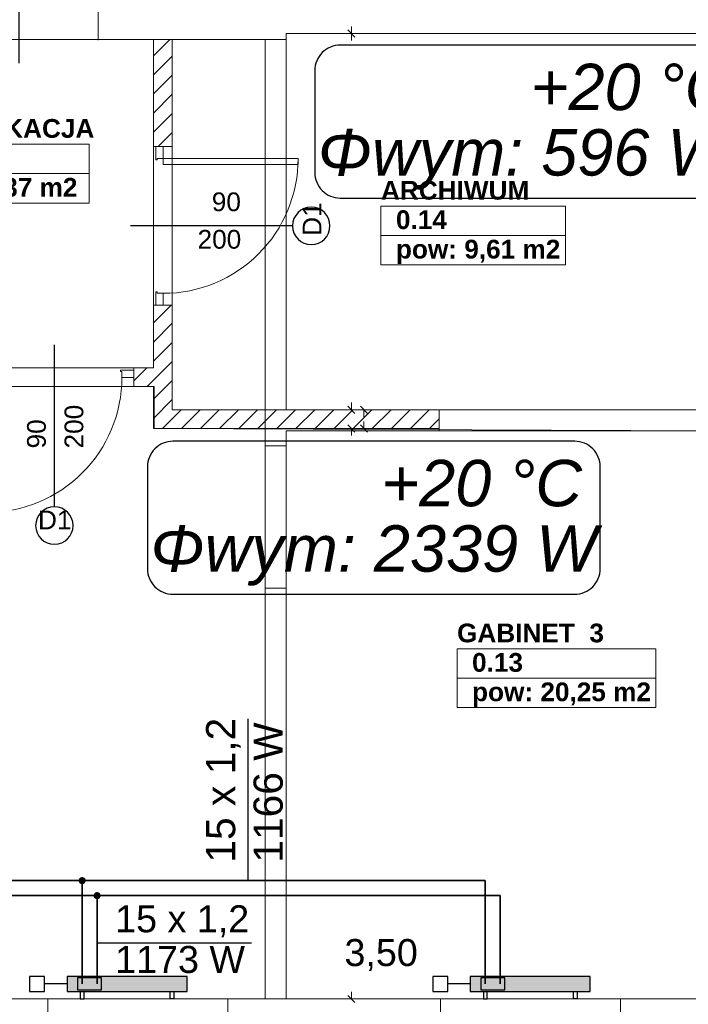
# Model space of a CAD drawing. Header units: millimetres. Extents: x 204754 to 495640, y -178579 to -98814.
# Tile 27 of 179: x 228279 to 232740, y -138755 to -132187. Entities that reach past the tile are written whole.
import ezdxf
from ezdxf.enums import TextEntityAlignment as Align
from ezdxf.lldxf.tags import DXFTag

# ---------------------------------------------------------------- set-up
doc = ezdxf.new("R2010")
doc.units = ezdxf.units.MM
doc.header["$MEASUREMENT"] = 0
doc.layers.get('0').update_dxf_attribs({"color": 252, "lineweight": 5})
for name, color, linetype in [('IS_Armatura_podłączeniowa_grz._dolnozas.', 7, 'SOLID'), ('IS_Armatura_Therm', 7, 'SOLID'), ('IS_Grzejniki_Plan_rzut', 7, 'SOLID'), ('IS_Opisy_działek_Therm', 7, 'SOLID'), ('IS_Text_Konstrukcji', 7, 'Continuous')]:
    doc.layers.add(name, color=color, linetype=linetype)
for name, color, linetype, lineweight in [('IS_Powrót', 5, 'DASH', 35), ('IS_Text_Armatury_Therm', 7, 'Continuous', 35), ('IS_Zasilanie', 1, 'SOLID', 35), ('Nowe_! NAZWY POM', 252, 'Continuous', 5), ('Nowe_! NAZWY POM_Nr_pióra__19', 252, 'Continuous', 5), ('Nowe_220-A Ściany', 252, 'Continuous', 5), ('Nowe_220-A Ściany_Nr_pióra__93', 252, 'Continuous', 5), ('Nowe_Drzwi ARCHICAD_Nr_pióra__168', 252, 'Continuous', 5), ('Nowe_Metryczki pomieszczeń ARCHICADa_Nr_pióra__13', 252, 'Continuous', 5), ('Nowe_Nowe_220(1)-A Ściany zewnętrzne_Nr_pióra__57', 252, 'Continuous', 5), ('Nowe_Znaczniki drzwi ARCHICADa', 252, 'Continuous', 5), ('Nowe_Znaczniki drzwi ARCHICADa_Nr_pióra__111', 252, 'Continuous', 5), ('Nowe_Znaczniki drzwi ARCHICADa_Nr_pióra__141', 252, 'Continuous', 5)]:
    doc.layers.add(name, color=color, linetype=linetype, lineweight=lineweight)
doc.styles.add('GENERATED_STYLE_1', font='arial.ttf')
doc.styles.add('GENERATED_STYLE_2', font='arialbd.ttf')
tags = doc.linetypes.add('DASH', pattern=[15, 10, -5]).pattern_tags.tags
tags[6:7] = [DXFTag(74, 4), DXFTag(75, 0), DXFTag(340, '0'), DXFTag(46, 0.0), DXFTag(50, 0.0), DXFTag(44, 0.0), DXFTag(45, 0.0)]
tags[4:5] = [DXFTag(74, 4), DXFTag(75, 0), DXFTag(340, '0'), DXFTag(46, 0.0), DXFTag(50, 0.0), DXFTag(44, 0.0), DXFTag(45, 0.0)]
tags = doc.linetypes.add('SOLID', pattern=[10, 10, 0]).pattern_tags.tags
tags[6:7] = [DXFTag(74, 4), DXFTag(75, 0), DXFTag(340, '0'), DXFTag(46, 0.0), DXFTag(50, 0.0), DXFTag(44, 0.0), DXFTag(45, 0.0)]
tags[4:5] = [DXFTag(74, 4), DXFTag(75, 0), DXFTag(340, '0'), DXFTag(46, 0.0), DXFTag(50, 0.0), DXFTag(44, 0.0), DXFTag(45, 0.0)]

# ---------------------------------------------------------------- blocks, each defined once
blk = doc.blocks.new('KOMUNIKACJA_0.11_4', base_point=(228105.2, -133116.1))
at = {"layer": 'Nowe_Metryczki pomieszczeń ARCHICADa_Nr_pióra__13', "color": 7, "linetype": 'Continuous', "lineweight": 13}
for p, q in [((227468.1, -133017.9), (227468.1, -133410.8)), ((227468.1, -133017.9), (228742.3, -133017.9)), ((228742.3, -133017.9), (228742.3, -133410.8)), ((227468.1, -133214.4), (228742.3, -133214.4)), ((227468.1, -133410.8), (228742.3, -133410.8))]:
    blk.add_line(p, q, dxfattribs=at)
at = {"layer": 'Nowe_Metryczki pomieszczeń ARCHICADa_Nr_pióra__13', "color": 7, "lineweight": 13, "style": 'GENERATED_STYLE_2'}
for tag, p in [('ROOM_NAME', (227468.1, -132850.1)), ('ROOM_NUMBER', (227568.1, -133046.5)), ('ROOM_CALC_AREA', (227568.1, -133242.9))]:
    blk.add_attdef(tag, text='', height=125, dxfattribs=at).set_placement(p, align=Align.TOP_LEFT)
blk = doc.blocks.new('ARCHIWUM_0.14_6', base_point=(231304.9, -133528.6))
at = {"layer": 'Nowe_Metryczki pomieszczeń ARCHICADa_Nr_pióra__13', "color": 7, "linetype": 'Continuous', "lineweight": 13}
for p, q in [((230689.4, -133430.4), (230689.4, -133823.3)), ((230689.4, -133430.4), (231920.5, -133430.4)), ((231920.5, -133430.4), (231920.5, -133823.3)), ((230689.4, -133626.9), (231920.5, -133626.9)), ((230689.4, -133823.3), (231920.5, -133823.3))]:
    blk.add_line(p, q, dxfattribs=at)
at = {"layer": 'Nowe_Metryczki pomieszczeń ARCHICADa_Nr_pióra__13', "color": 7, "lineweight": 13, "style": 'GENERATED_STYLE_2'}
for tag, p in [('ROOM_NAME', (230689.4, -133262.6)), ('ROOM_NUMBER', (230789.4, -133459)), ('ROOM_CALC_AREA', (230789.4, -133655.4))]:
    blk.add_attdef(tag, text='', height=125, dxfattribs=at).set_placement(p, align=Align.TOP_LEFT)
blk = doc.blocks.new('GABINET  3_0.13_11', base_point=(231860, -136481.7))
at = {"layer": 'Nowe_Metryczki pomieszczeń ARCHICADa_Nr_pióra__13', "color": 7, "linetype": 'Continuous', "lineweight": 13}
for p, q in [((231197, -136383.5), (231197, -136776.3)), ((231197, -136383.5), (232523, -136383.5)), ((232523, -136383.5), (232523, -136776.3)), ((231197, -136579.9), (232523, -136579.9)), ((231197, -136776.3), (232523, -136776.3))]:
    blk.add_line(p, q, dxfattribs=at)
at = {"layer": 'Nowe_Metryczki pomieszczeń ARCHICADa_Nr_pióra__13', "color": 7, "lineweight": 13, "style": 'GENERATED_STYLE_2'}
for tag, p in [('ROOM_NAME', (231197, -136215.6)), ('ROOM_NUMBER', (231297, -136412)), ('ROOM_CALC_AREA', (231297, -136608.5))]:
    blk.add_attdef(tag, text='', height=125, dxfattribs=at).set_placement(p, align=Align.TOP_LEFT)
blk = doc.blocks.new('D Marker 11_19')
at = {"layer": 'Nowe_Znaczniki drzwi ARCHICADa_Nr_pióra__111', "color": 7, "linetype": 'Continuous', "lineweight": 25}
blk.add_line((0, 802.4), (0, -278.6), dxfattribs=at)
at = {"layer": 'Nowe_Znaczniki drzwi ARCHICADa_Nr_pióra__141', "color": 7, "linetype": 'Continuous', "lineweight": 25}
for start, end in [(0, 180), (180, 0)]:
    blk.add_arc((0, 927.4), 125, start, end, dxfattribs=at)
at = {"layer": 'Nowe_Znaczniki drzwi ARCHICADa_Nr_pióra__141', "color": 7, "lineweight": 25, "style": 'GENERATED_STYLE_1'}
for tag, rotation, p in [('AC_MarkerText_4', 90, (-19.6, 304.8)), ('AC_WIDO_B_SIZE', 90, (230.4, 209.9)), ('AC_MarkerText_1', 180, (109.1, 1075.6))]:
    blk.add_attdef(tag, text='', height=125, rotation=rotation, dxfattribs=at).set_placement(p, align=Align.BOTTOM_LEFT)
blk = doc.blocks.new('D Marker 11_21')
at = {"layer": 'Nowe_Znaczniki drzwi ARCHICADa_Nr_pióra__111', "color": 7, "linetype": 'Continuous', "lineweight": 25}
blk.add_line((0, -1282.4), (0, 153.6), dxfattribs=at)
at = {"layer": 'Nowe_Znaczniki drzwi ARCHICADa_Nr_pióra__141', "color": 7, "linetype": 'Continuous', "lineweight": 25}
for start, end in [(0, 180), (180, 0)]:
    blk.add_arc((0, -1407.4), 125, start, end, dxfattribs=at)
at = {"layer": 'Nowe_Znaczniki drzwi ARCHICADa_Nr_pióra__141', "color": 7, "lineweight": 25, "style": 'GENERATED_STYLE_1'}
for tag, rotation, p in [('AC_WIDO_B_SIZE', 270, (-230.4, -608.3)), ('AC_MarkerText_4', 270, (19.6, -703.2)), ('AC_MarkerText_1', 180, (109.1, -1259.2))]:
    blk.add_attdef(tag, text='', height=125, rotation=rotation, dxfattribs=at).set_placement(p, align=Align.BOTTOM_LEFT)
blk = doc.blocks.new('podkład 20251118')
at = {"color": 252, "linetype": 'Continuous', "lineweight": 5}
for p, q in [((230515.6, -132303.3), (230468.1, -132255.8)), ((230468.1, -132255.8), (230515.6, -132303.3)), ((230491.9, -132279.5), (230491.9, -132232)), ((230491.9, -132279.5), (230491.9, -132327)), ((230468.1, -134765.8), (230515.6, -134813.3)), ((230491.9, -134789.5), (230491.9, -134742)), ((230599.3, -134813.3), (230551.8, -134765.8)), ((230575.6, -134789.5), (230575.6, -134837)), ((230515.6, -134938.3), (230468.1, -134890.8)), ((230551.8, -134890.8), (230599.3, -134938.3)), ((230575.6, -134914.5), (230575.6, -134867)), ((230491.9, -134914.5), (230491.9, -134962)), ((230468.1, -138695.8), (230515.6, -138743.3)), ((230491.9, -138719.5), (230491.9, -138672))]:
    blk.add_line(p, q, dxfattribs=at)
at = {"layer": 'Nowe_! NAZWY POM_Nr_pióra__19', "color": 252, "linetype": 'Continuous', "lineweight": 5}
for p, q in [((229172, -132319.5), (225387.4, -132319.5)), ((229172, -134509.5), (229172, -132319.5)), ((230057, -132319.5), (229297, -132319.5)), ((229297, -132319.5), (229297, -134789.5)), ((231434, -132279.5), (230057, -132280)), ((230057, -132280), (230057, -132319.5)), ((233137, -132279.5), (231434, -132279.5)), ((227045.3, -134509.5), (229172, -134509.5)), ((229175.9, -134634.5), (227901.2, -134634.5)), ((229175.9, -134914.5), (229175.9, -134634.5)), ((229297, -134789.5), (233137, -134789.5)), ((233137, -134930.1), (229175.9, -134914.5)), ((227901.2, -138719.5), (233137, -138719.5))]:
    blk.add_line(p, q, dxfattribs=at)
at = {"layer": 'Nowe_220-A Ściany', "color": 252, "linetype": 'Continuous', "lineweight": 5}
for p, q in [((229172, -132428.3), (229280.7, -132319.5)), ((229172, -132555.6), (229297, -132430.6)), ((229172, -132682.8), (229297, -132557.8)), ((229172, -132810.1), (229297, -132685.1)), ((229172, -132937.4), (229297, -132812.4)), ((229203.9, -133032.7), (229297, -132939.7)), ((229172, -134210.2), (229289.4, -134092.7)), ((229172, -134337.5), (229297, -134212.5)), ((229172, -134464.8), (229297, -134339.8)), ((229172, -134592), (229297, -134467)), ((229040.9, -134595.8), (229127.2, -134509.5)), ((229129.5, -134634.5), (229172, -134592)), ((229172, -134719.3), (229297, -134594.3)), ((229172, -134846.6), (229297, -134721.6)), ((229231.3, -134914.5), (229356.3, -134789.5)), ((229358.6, -134914.5), (229483.6, -134789.5)), ((229485.9, -134914.5), (229610.9, -134789.5)), ((229613.2, -134914.5), (229738.2, -134789.5)), ((229740.4, -134914.5), (229865.4, -134789.5)), ((229867.7, -134914.5), (229992.7, -134789.5)), ((229995, -134914.5), (230120, -134789.5)), ((230122.3, -134914.5), (230247.3, -134789.5)), ((230249.6, -134914.5), (230374.6, -134789.5)), ((230376.8, -134914.5), (230501.8, -134789.5)), ((230504.1, -134914.5), (230629.1, -134789.5)), ((230631.4, -134914.5), (230756.4, -134789.5)), ((230758.7, -134914.5), (230883.7, -134789.5)), ((230885.9, -134914.5), (231010.9, -134789.5)), ((231013.2, -134914.5), (231077, -134850.8))]:
    blk.add_line(p, q, dxfattribs=at)
at = {"layer": 'Nowe_220-A Ściany_Nr_pióra__93', "color": 252, "linetype": 'Continuous', "lineweight": 5}
for p, q in [((228803.9, -131954.1), (228803.9, -132324.1)), ((229172, -132319.5), (229172, -133032.7)), ((229297, -132319.5), (229172, -132319.5)), ((229297, -133032.7), (229297, -132319.5)), ((229187, -133032.7), (229172, -133032.7)), ((229237, -133032.7), (229187, -133032.7)), ((229297, -133032.7), (229237, -133032.7)), ((229187, -134092.7), (229172, -134092.7)), ((229172, -134092.7), (229172, -134509.5)), ((229237, -134092.7), (229187, -134092.7)), ((229297, -134092.7), (229237, -134092.7)), ((229297, -134789.5), (229297, -134092.7)), ((229040.9, -134524.5), (229040.9, -134509.5)), ((229172, -134509.5), (229040.9, -134509.5)), ((229040.9, -134574.5), (229040.9, -134524.5)), ((229040.9, -134634.5), (229040.9, -134574.5)), ((229040.9, -134634.5), (229172, -134634.5)), ((229172, -134634.5), (229172, -134914.5)), ((231077, -134789.5), (229297, -134789.5)), ((231077, -134914.5), (231077, -134789.5)), ((229172, -134914.5), (231077, -134914.5))]:
    blk.add_line(p, q, dxfattribs=at)
at = {"layer": 'Nowe_Drzwi ARCHICAD_Nr_pióra__168', "color": 252, "linetype": 'Continuous', "lineweight": 5}
for p, q in [((229187, -133112.7), (229187, -133032.7)), ((229187, -133032.7), (229237, -133032.7)), ((229237, -133032.7), (229187, -133032.7)), ((229237, -133032.7), (229237, -133112.7)), ((229187, -133122.7), (229187, -133112.7)), ((229197, -133122.7), (229187, -133122.7)), ((229237, -133112.7), (229197, -133112.7)), ((229197, -133112.7), (229197, -133122.7)), ((229237, -133152.7), (229237, -133112.7)), ((229237, -133112.7), (230137, -133112.7)), ((230137, -133112.7), (230137, -133152.7)), ((230137, -133152.7), (229237, -133152.7)), ((229187, -134012.7), (229187, -134002.7)), ((229187, -134002.7), (229197, -134002.7)), ((229187, -134092.7), (229187, -134012.7)), ((229197, -134002.7), (229197, -134012.7)), ((229197, -134012.7), (229237, -134012.7)), ((229237, -134012.7), (229237, -134092.7)), ((229237, -134092.7), (229187, -134092.7)), ((229237, -134092.7), (229187, -134092.7)), ((228960.9, -134524.5), (228950.9, -134524.5)), ((228950.9, -134524.5), (228950.9, -134534.5)), ((228950.9, -134534.5), (228960.9, -134534.5)), ((229040.9, -134524.5), (228960.9, -134524.5)), ((228960.9, -134534.5), (228960.9, -134574.5)), ((228960.9, -134574.5), (229040.9, -134574.5)), ((229040.9, -134574.5), (229040.9, -134524.5)), ((229040.9, -134574.5), (229040.9, -134524.5))]:
    blk.add_line(p, q, dxfattribs=at)
at = {"layer": 'Nowe_Drzwi ARCHICAD_Nr_pióra__168', "color": 252, "linetype": 'Continuous', "lineweight": 5, "extrusion": (0, 0, -1)}
blk.add_ellipse((229237, -133112.7), major_axis=(-636.4, 636.4), ratio=1, start_param=2.356194, end_param=3.926991, dxfattribs=at)
at = {"layer": 'Nowe_Drzwi ARCHICAD_Nr_pióra__168', "color": 252, "linetype": 'Continuous', "lineweight": 5}
blk.add_ellipse((228060.9, -134574.5), major_axis=(-636.4, 636.4), ratio=1, start_param=2.356194, end_param=3.926991, dxfattribs=at)
at = {"layer": 'Nowe_Nowe_220(1)-A Ściany zewnętrzne_Nr_pióra__57', "color": 252, "linetype": 'Continuous', "lineweight": 5}
for p, q in [((225387.4, -132319.5), (229917, -132319.5)), ((229917, -138719.5), (229917, -132319.5)), ((233137, -132279.5), (230057, -132279.5)), ((230057, -134789.5), (230057, -132279.5)), ((233137, -134789.5), (230057, -134789.5)), ((231077, -134789.5), (231077, -134929.5)), ((230057, -138719.5), (230057, -134929.5)), ((233137, -134929.5), (230057, -134929.5)), ((229917, -135029.5), (230057, -135029.5)), ((229917, -135979.5), (230057, -135979.5)), ((229917, -138719.5), (229917, -138425.8)), ((229917, -138719.5), (229917, -138425.8)), ((225307, -138719.5), (229917, -138719.5)), ((228467, -139419.5), (228467, -138719.5)), ((229667, -139419.5), (229667, -138719.5)), ((233137, -138719.5), (230057, -138719.5)), ((231087, -139419.5), (231087, -138719.5)), ((232287, -139419.5), (232287, -138719.5))]:
    blk.add_line(p, q, dxfattribs=at)
at = {"layer": 'Nowe_! NAZWY POM', "color": 7, "linetype": 'Continuous', "lineweight": 13}
for name, p, values in [('KOMUNIKACJA_0.11_4', (228105.2, -133116.1), {'ROOM_NAME': 'KOMUNIKACJA', 'ROOM_NUMBER': '0.11', 'ROOM_CALC_AREA': 'pow: 8,37 m2'}), ('ARCHIWUM_0.14_6', (231304.9, -133528.6), {'ROOM_NAME': 'ARCHIWUM', 'ROOM_NUMBER': '0.14', 'ROOM_CALC_AREA': 'pow: 9,61 m2'}), ('GABINET  3_0.13_11', (231860, -136481.7), {'ROOM_NAME': 'GABINET  3', 'ROOM_NUMBER': '0.13', 'ROOM_CALC_AREA': 'pow: 20,25 m2'})]:
    blk.add_blockref(name, p, dxfattribs=at).add_auto_attribs(values)
at = {"layer": 'Nowe_Znaczniki drzwi ARCHICADa', "color": 7, "linetype": 'Continuous', "lineweight": 25}
ref = blk.add_blockref('D Marker 11_21', (228273.9, -132324.1), dxfattribs=dict(at, rotation=180))
ref.add_attrib('AC_MarkerText_1', 'D1', dxfattribs={"layer": 'Nowe_Znaczniki drzwi ARCHICADa_Nr_pióra__141', "color": 7, "lineweight": 25, "height": 125, "rotation": 360, "style": 'GENERATED_STYLE_1'}).set_placement((228164.8, -130979.2), align=Align.BOTTOM_LEFT)
ref.add_attrib('AC_MarkerText_4', '90', dxfattribs={"layer": 'Nowe_Znaczniki drzwi ARCHICADa_Nr_pióra__141', "color": 7, "lineweight": 25, "height": 125, "rotation": 90, "style": 'GENERATED_STYLE_1'}).set_placement((228254.3, -131539.3), align=Align.BOTTOM_LEFT)
ref.add_attrib('AC_WIDO_B_SIZE', '200', dxfattribs={"layer": 'Nowe_Znaczniki drzwi ARCHICADa_Nr_pióra__141', "color": 7, "lineweight": 25, "height": 125, "rotation": 90, "style": 'GENERATED_STYLE_1'}).set_placement((228504.3, -131634.2), align=Align.BOTTOM_LEFT)
ref = blk.add_blockref('D Marker 11_19', (229297, -133562.7), dxfattribs=dict(at, rotation=270))
ref.add_attrib('AC_MarkerText_1', 'D1', dxfattribs={"layer": 'Nowe_Znaczniki drzwi ARCHICADa_Nr_pióra__141', "color": 7, "lineweight": 25, "height": 125, "rotation": 90, "style": 'GENERATED_STYLE_1'}).set_placement((230329.7, -133629), align=Align.BOTTOM_LEFT)
ref.add_attrib('AC_MarkerText_4', '90', dxfattribs={"layer": 'Nowe_Znaczniki drzwi ARCHICADa_Nr_pióra__141', "color": 7, "lineweight": 25, "height": 125, "rotation": 360, "style": 'GENERATED_STYLE_1'}).set_placement((229560.9, -133502.3), align=Align.BOTTOM_LEFT)
ref.add_attrib('AC_WIDO_B_SIZE', '200', dxfattribs={"layer": 'Nowe_Znaczniki drzwi ARCHICADa_Nr_pióra__141', "color": 7, "lineweight": 25, "height": 125, "rotation": 360, "style": 'GENERATED_STYLE_1'}).set_placement((229466.1, -133752.3), align=Align.BOTTOM_LEFT)
ref = blk.add_blockref('D Marker 11_19', (228510.9, -134634.5), dxfattribs=dict(at, rotation=180))
ref.add_attrib('AC_MarkerText_1', 'D1', dxfattribs={"layer": 'Nowe_Znaczniki drzwi ARCHICADa_Nr_pióra__141', "color": 7, "lineweight": 25, "height": 125, "rotation": 360, "style": 'GENERATED_STYLE_1'}).set_placement((228401.7, -135624.4), align=Align.BOTTOM_LEFT)
ref.add_attrib('AC_MarkerText_4', '90', dxfattribs={"layer": 'Nowe_Znaczniki drzwi ARCHICADa_Nr_pióra__141', "color": 7, "lineweight": 25, "height": 125, "rotation": 90, "style": 'GENERATED_STYLE_1'}).set_placement((228491.2, -135047.4), align=Align.BOTTOM_LEFT)
ref.add_attrib('AC_WIDO_B_SIZE', '200', dxfattribs={"layer": 'Nowe_Znaczniki drzwi ARCHICADa_Nr_pióra__141', "color": 7, "lineweight": 25, "height": 125, "rotation": 90, "style": 'GENERATED_STYLE_1'}).set_placement((228741.2, -135047.4), align=Align.BOTTOM_LEFT)

msp = doc.modelspace()

# ---------------------------------------------------------------- hatches: boundary and pattern name
at = {"layer": 'IS_Grzejniki_Plan_rzut', "ltscale": 10}
for points in [[(228596, -138669.5), (229396, -138669.5), (229396, -138569.5), (228596, -138569.5)], [(231285.2, -138669.5), (232085.2, -138669.5), (232085.2, -138569.5), (231285.2, -138569.5)]]:
    msp.add_hatch(color=8, dxfattribs=at).paths.add_polyline_path(points)
at = {"layer": 'IS_Opisy_działek_Therm'}
h = msp.add_hatch(color=5, dxfattribs=at)
edge = h.paths.add_edge_path()
edge.add_arc((228696, -137930.4), 24, 0, 360)
at = {"layer": 'IS_Zasilanie'}
h = msp.add_hatch(color=256, dxfattribs=at)
edge = h.paths.add_edge_path()
edge.add_arc((228796, -138030.4), 24, 0, 360)

# ---------------------------------------------------------------- linework, layer by layer
at = {"layer": 'IS_Armatura_podłączeniowa_grz._dolnozas.', "ltscale": 10}
for p, q in [((228826, -138579.5), (228666, -138579.5)), ((228666, -138579.5), (228666, -138659.5)), ((228826, -138659.5), (228826, -138579.5)), ((231515.2, -138579.5), (231355.2, -138579.5)), ((231355.2, -138579.5), (231355.2, -138659.5)), ((231515.2, -138659.5), (231515.2, -138579.5)), ((228666, -138659.5), (228826, -138659.5)), ((228666, -138659.5), (228666, -138659.5)), ((231355.2, -138659.5), (231515.2, -138659.5)), ((231355.2, -138659.5), (231355.2, -138659.5))]:
    msp.add_line(p, q, dxfattribs=at)
at = {"layer": 'IS_Armatura_Therm', "ltscale": 10}
for p, q in [((228446, -138569.5), (228346, -138569.5)), ((228346, -138569.5), (228346, -138669.5)), ((228446, -138669.5), (228446, -138569.5)), ((231135.2, -138569.5), (231035.2, -138569.5)), ((231035.2, -138569.5), (231035.2, -138669.5)), ((231135.2, -138669.5), (231135.2, -138569.5)), ((228596, -138619.5), (228446, -138619.5)), ((231285.2, -138619.5), (231135.2, -138619.5)), ((228346, -138669.5), (228446, -138669.5)), ((231035.2, -138669.5), (231135.2, -138669.5))]:
    msp.add_line(p, q, dxfattribs=at)
at = {"layer": 'IS_Grzejniki_Plan_rzut', "ltscale": 10}
for p, q in [((229396, -138569.5), (228596, -138569.5)), ((228596, -138569.5), (228596, -138669.5)), ((229396, -138669.5), (229396, -138569.5)), ((232085.2, -138569.5), (231285.2, -138569.5)), ((231285.2, -138569.5), (231285.2, -138669.5)), ((232085.2, -138669.5), (232085.2, -138569.5)), ((228596, -138669.5), (229396, -138669.5)), ((228596, -138669.5), (228596, -138669.5)), ((228683.5, -138669.5), (228683.5, -138719.5)), ((228708.5, -138719.5), (228708.5, -138669.5)), ((229283.5, -138719.5), (229283.5, -138669.5)), ((229308.5, -138669.5), (229308.5, -138719.5)), ((231285.2, -138669.5), (232085.2, -138669.5)), ((231285.2, -138669.5), (231285.2, -138669.5)), ((231372.7, -138669.5), (231372.7, -138719.5)), ((231397.7, -138719.5), (231397.7, -138669.5)), ((231972.7, -138719.5), (231972.7, -138669.5)), ((231997.7, -138669.5), (231997.7, -138719.5)), ((228683.5, -138719.5), (228708.5, -138719.5)), ((229308.5, -138719.5), (229283.5, -138719.5)), ((231372.7, -138719.5), (231397.7, -138719.5)), ((231997.7, -138719.5), (231972.7, -138719.5))]:
    msp.add_line(p, q, dxfattribs=at)
at = {"layer": 'IS_Opisy_działek_Therm', "ltscale": 10}
for p, q in [((229803.6, -137930.4), (229803.6, -136850.4)), ((228796, -138344.5), (229826, -138344.5))]:
    msp.add_line(p, q, dxfattribs=at)
at = {"layer": 'IS_Powrót', "ltscale": 10}
for p, q in [((226104, -137930.4), (228696, -137930.4)), ((228696, -138619.5), (228696, -137930.4)), ((228696, -137930.4), (231385.2, -137930.4)), ((231385.2, -137930.4), (231385.2, -138619.5))]:
    msp.add_line(p, q, dxfattribs=at)
at = {"layer": 'IS_Text_Konstrukcji', "linetype": 'SOLID', "ltscale": 10}
for points in [[(230418, -133377.2), (232868, -133377.2, 0.414214), (233038, -133207.2), (233038, -132527.2, 0.414214), (232868, -132357.2), (230418, -132357.2, 0.414214), (230248, -132527.2), (230248, -133207.2, 0.414214), (230418, -133377.2)], [(229301.9, -136019.6), (231981.9, -136019.6, 0.414214), (232151.9, -135849.6), (232151.9, -135169.6, 0.414214), (231981.9, -134999.6), (229301.9, -134999.6, 0.414214), (229131.9, -135169.6), (229131.9, -135849.6, 0.414214), (229301.9, -136019.6)]]:
    msp.add_lwpolyline(points, format="xyb", dxfattribs=at)
at = {"layer": 'IS_Zasilanie', "ltscale": 10}
for p, q in [((226204, -138030.4), (228796, -138030.4)), ((228796, -138619.5), (228796, -138030.4)), ((228796, -138030.4), (231485.2, -138030.4)), ((231485.2, -138030.4), (231485.2, -138619.5))]:
    msp.add_line(p, q, dxfattribs=at)

# ---------------------------------------------------------------- block references
msp.add_blockref('podkład 20251118', (0, 0))

# ---------------------------------------------------------------- texts
at = {"layer": 'IS_Opisy_działek_Therm', "ltscale": 10, "char_height": 194.4, "rotation": 90}
for s, insert, attachment_point in [('\\fArial|b0|i0;15 x 1,2', (229753.2, -137810.4), 7), ('\\fArial|b0|i0;1166 W', (229839.6, -137810.4), 1)]:
    msp.add_mtext(s, dxfattribs=dict(at, insert=insert, attachment_point=attachment_point))
at = {"layer": 'IS_Opisy_działek_Therm', "ltscale": 10, "char_height": 180}
for s, insert, attachment_point in [('\\fArial|b0|i0;15 x 1,2', (228916, -138308.5), 7), ('\\fArial|b0|i0;1173 W', (228916, -138366.1), 1)]:
    msp.add_mtext(s, dxfattribs=dict(at, insert=insert, attachment_point=attachment_point))
at = {"layer": 'IS_Text_Armatury_Therm', "linetype": 'SOLID', "ltscale": 10, "insert": (230935.2, -138533.5), "char_height": 180, "attachment_point": 9}
msp.add_mtext('\\fArial|b0|i0;3,50  ', dxfattribs=at)
at = {"layer": 'IS_Text_Konstrukcji', "linetype": 'SOLID', "ltscale": 10, "char_height": 309.6}
for s, insert, attachment_point in [('\\fArial|b0|i1;+20 °C', (231688, -132795.2), 7), ('\\fArial|b0|i1;Φwym: 596 W', (231638, -132917.6), 2), ('\\fArial|b0|i1;+20 °C', (230691.9, -135437.6), 7), ('\\fArial|b0|i1;Φwym: 2339 W', (230641.9, -135560), 2)]:
    msp.add_mtext(s, dxfattribs=dict(at, insert=insert, attachment_point=attachment_point))

doc.saveas('drawing.dxf')
